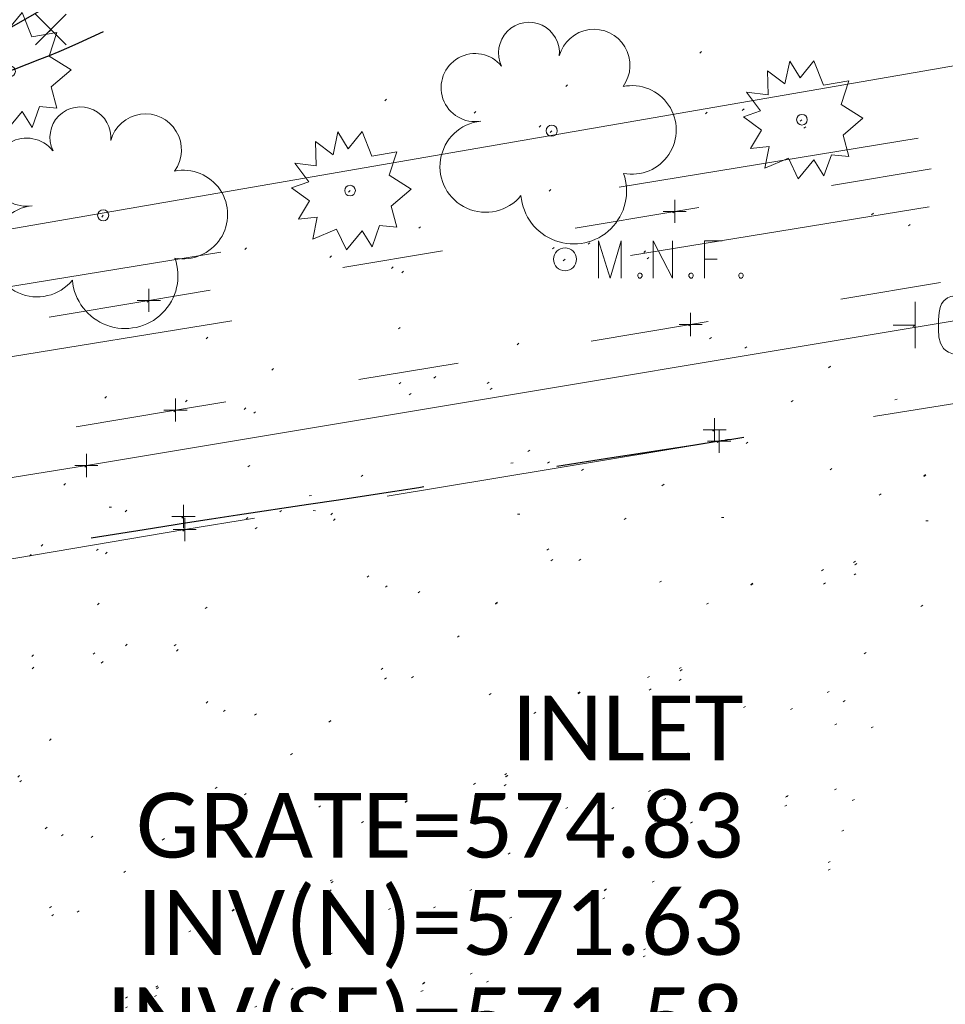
# Model space of a CAD drawing. Extents: x 413123 to 1465301, y 377724 to 504150.
# Tile 222 of 256: x 1463200 to 1463240, y 433865 to 433907. Entities that reach past the tile are written whole.
import ezdxf

# ---------------------------------------------------------------- set-up
doc = ezdxf.new("R2010")
doc.units = 0
doc.header["$MEASUREMENT"] = 0
for name, pattern in [('DGN Style 1', [8.732639, 0.01453, -8.718109]), ('DGN Style 3', [20.342255, 14.530182, -5.812073]), ('DGN Style 5', [10.171127, 4.359055, -5.812073]), ('gasex', [0]), ('ohcombex', [0])]:
    doc.linetypes.add(name, pattern=pattern)
for name, color, linetype, lineweight in [('DR_X_Storm_Sewer', 151, 'DGN Style 5', 0), ('DR_X_Text', 7, 'Continuous', 0), ('DT_X_Contour_Major', 132, 'DGN Style 3', 30), ('DT_X_Terrain_Ground_Line', 92, 'DGN Style 3', 13), ('PV_X_Curb', 120, 'DGN Style 1', 0), ('PV_X_EOP', 7, 'DGN Style 3', 0), ('PV_X_Walk', 120, 'DGN Style 5', 0), ('SV_X_Control_Cells_Found', 7, 'Continuous', 0), ('SV_X_Random_Point (Construction)', 7, 'Continuous', 0), ('UT_X_Gas', 40, 'gasex', 0), ('UT_X_Gas_Cells', 40, 'Continuous', 0), ('UT_X_Overhead_Combined', 30, 'ohcombex', 0), ('VG_X_Cells', 3, 'Continuous', 0)]:
    doc.layers.add(name, color=color, linetype=linetype, lineweight=lineweight)
doc.layers.add('SV_Observation (Construction)', color=97, linetype='DGN Style 1', lineweight=0, transparency=0.9)
doc.layers.add('SV_X_Shot_Marker (Construction)', color=40, linetype='Continuous', lineweight=0, transparency=0.5)
doc.styles.add('X_Straight-Normal LS 0.50', font='calibril.ttf', dxfattribs={"height": 0.14})

# ---------------------------------------------------------------- blocks, each defined once
blk = doc.blocks.new('SHRUB_49')
at = {"layer": 'VG_X_Cells', "color": 3, "linetype": 'Continuous', "lineweight": 0, "flags": 128}
blk.add_lwpolyline([(-0.0042, 0.0905), (0.026, 0.1273), (0.0467, 0.0746), (0.1013, 0.0836), (0.0844, 0.033), (0.1317, 0.0033), (0.0888, -0.0335), (0.1013, -0.0792), (0.0637, -0.0757), (0.0474, -0.1214), (0.026, -0.0868), (-0.0079, -0.1277), (-0.0293, -0.0833), (-0.0803, -0.1048), (-0.0707, -0.0577), (-0.1113, -0.0619), (-0.0877, -0.0224), (-0.1261, 0.006), (-0.0892, 0.0192), (-0.1195, 0.0593), (-0.0729, 0.0538), (-0.0744, 0.1058), (-0.0367, 0.0773), (-0.0264, 0.1266), (-0.0042, 0.0905)], dxfattribs=at)
at = {"layer": 'VG_X_Cells', "color": 3, "linetype": 'Continuous', "lineweight": 0}
blk.add_circle((0, 0), 0.0115, dxfattribs=at)
blk = doc.blocks.new('SHRUB_52')
at = {"layer": 'VG_X_Cells', "color": 3, "linetype": 'Continuous', "lineweight": 0, "flags": 128}
blk.add_lwpolyline([(-0.0042, 0.0905), (0.026, 0.1273), (0.0468, 0.0746), (0.1013, 0.0836), (0.0844, 0.033), (0.1317, 0.0033), (0.0888, -0.0335), (0.1013, -0.0792), (0.0637, -0.0757), (0.0474, -0.1214), (0.026, -0.0868), (-0.0079, -0.1277), (-0.0293, -0.0833), (-0.0803, -0.1048), (-0.0707, -0.0577), (-0.1113, -0.0619), (-0.0877, -0.0224), (-0.1261, 0.006), (-0.0892, 0.0192), (-0.1195, 0.0593), (-0.0729, 0.0538), (-0.0744, 0.1057), (-0.0367, 0.0773), (-0.0264, 0.1266), (-0.0042, 0.0905)], dxfattribs=at)
at = {"layer": 'VG_X_Cells', "color": 3, "linetype": 'Continuous', "lineweight": 0}
blk.add_circle((0, 0), 0.0115, dxfattribs=at)
blk = doc.blocks.new('TREE_10')
at = {"layer": 'VG_X_Cells', "color": 3, "linetype": 'Continuous', "lineweight": 0}
blk.add_circle((0, 0), 0.012, dxfattribs=at)
for centre, radius, start, end in [((-0.0492, 0.1684), 0.0658, 354.0047, 205.9741), ((0.0913, 0.1415), 0.0776, 323.83, 165.0376), ((-0.1655, 0.0932), 0.0735, 39.0625, 279.5412), ((0.173, 0.0018), 0.0957, 259.1453, 101.4596), ((-0.1427, -0.0774), 0.0987, 96.1722, 320.5737), ((0.0473, -0.1303), 0.1142, 184.9476, 19.4572)]:
    blk.add_arc(centre, radius, start, end, dxfattribs=at)
blk = doc.blocks.new('TREE_11')
at = {"layer": 'VG_X_Cells', "color": 3, "linetype": 'Continuous', "lineweight": 0}
blk.add_circle((0, 0), 0.012, dxfattribs=at)
for centre, radius, start, end in [((-0.0492, 0.1684), 0.0658, 354.0047, 205.9741), ((0.0913, 0.1415), 0.0776, 323.83, 165.0376), ((-0.1655, 0.0932), 0.0735, 39.0625, 279.5412), ((0.173, 0.0018), 0.0957, 259.1453, 101.4596), ((-0.1427, -0.0774), 0.0987, 96.1722, 320.5737), ((0.0473, -0.1303), 0.1142, 184.9476, 19.4572)]:
    blk.add_arc(centre, radius, start, end, dxfattribs=at)
blk = doc.blocks.new('SHRUB_53')
at = {"layer": 'VG_X_Cells', "color": 3, "linetype": 'Continuous', "lineweight": 0, "flags": 128}
blk.add_lwpolyline([(-0.0043, 0.0905), (0.026, 0.1273), (0.0467, 0.0746), (0.1013, 0.0836), (0.0844, 0.033), (0.1317, 0.0033), (0.0888, -0.0335), (0.1013, -0.0792), (0.0637, -0.0757), (0.0474, -0.1214), (0.026, -0.0868), (-0.0079, -0.1277), (-0.0293, -0.0833), (-0.0803, -0.1048), (-0.0707, -0.0577), (-0.1113, -0.0619), (-0.0877, -0.0224), (-0.1261, 0.006), (-0.0892, 0.0192), (-0.1195, 0.0593), (-0.0729, 0.0538), (-0.0744, 0.1058), (-0.0367, 0.0773), (-0.0264, 0.1266), (-0.0043, 0.0905)], dxfattribs=at)
at = {"layer": 'VG_X_Cells', "color": 3, "linetype": 'Continuous', "lineweight": 0}
blk.add_circle((0, 0), 0.0115, dxfattribs=at)
blk = doc.blocks.new('MNAIL')
at = {"layer": 'SV_X_Control_Cells_Found', "color": 7, "linetype": 'Continuous', "lineweight": 0, "flags": 128}
for points in [[(0.072, -0.0404), (0.072, 0.0396), (0.0974, -0.0404), (0.1216, 0.0396), (0.1216, -0.0404)], [(0.1905, -0.0404), (0.1905, 0.0396), (0.2319, -0.0404), (0.2319, 0.0396)], [(0.3393, 0.0396), (0.3013, 0.0396), (0.3013, -0.0404)], [(0.3013, 0.0005), (0.3283, 0.0005)], [(0.1602, -0.0297), (0.163, -0.0297), (0.1646, -0.031), (0.1663, -0.0335), (0.1663, -0.0367), (0.1646, -0.0392), (0.163, -0.0404), (0.1602, -0.0404), (0.1585, -0.0392), (0.1569, -0.0367), (0.1569, -0.0335), (0.1585, -0.031), (0.1602, -0.0297)], [(0.271, -0.0297), (0.2737, -0.0297), (0.2754, -0.031), (0.277, -0.0335), (0.277, -0.0367), (0.2754, -0.0392), (0.2737, -0.0404), (0.271, -0.0404), (0.2693, -0.0392), (0.2677, -0.0367), (0.2677, -0.0335), (0.2693, -0.031), (0.271, -0.0297)], [(0.3785, -0.0297), (0.3812, -0.0297), (0.3829, -0.031), (0.3845, -0.0335), (0.3845, -0.0367), (0.3829, -0.0392), (0.3812, -0.0404), (0.3785, -0.0404), (0.3768, -0.0392), (0.3751, -0.0367), (0.3751, -0.0335), (0.3768, -0.031), (0.3785, -0.0297)]]:
    blk.add_lwpolyline(points, dxfattribs=at)
at = {"layer": 'SV_X_Control_Cells_Found', "color": 7, "linetype": 'Continuous', "lineweight": 0}
blk.add_circle((0, 0), 0.0249, dxfattribs=at)
blk = doc.blocks.new('GMRK')
at = {"layer": 'UT_X_Gas_Cells', "color": 52, "linetype": 'Continuous', "lineweight": 0}
for p, q in [((0, -0.05), (0, 0.05)), ((0, 0), (-0.0476, 0))]:
    blk.add_line(p, q, dxfattribs=at)
at = {"layer": 'UT_X_Gas_Cells', "color": 52, "linetype": 'Continuous', "lineweight": 0, "flags": 128}
blk.add_lwpolyline([(0.1238, 0.0378), (0.1228, 0.0427), (0.1199, 0.0476), (0.115, 0.0526), (0.1081, 0.0585), (0.1032, 0.0604), (0.0992, 0.0614), (0.0933, 0.0624), (0.0815, 0.0624), (0.0766, 0.0614), (0.0736, 0.0604), (0.0697, 0.0585), (0.0618, 0.0526), (0.0569, 0.0457), (0.0539, 0.0378), (0.052, 0.027), (0.05, 0.0112), (0.05, -0.0094), (0.051, -0.0262), (0.0549, -0.039), (0.0608, -0.0508), (0.0658, -0.0547), (0.0717, -0.0586), (0.0825, -0.0626), (0.0933, -0.0626), (0.1041, -0.0606), (0.1081, -0.0586), (0.112, -0.0567), (0.116, -0.0527), (0.1199, -0.0468), (0.1238, -0.038), (0.1238, -0.0134), (0.1032, -0.0134)], dxfattribs=at)
blk = doc.blocks.new('SVPT_683')
at = {"layer": 'SV_X_Shot_Marker (Construction)', "transparency": 33554495}
for p, q in [((0, 0.025), (0, -0.025)), ((-0.025, 0), (0.025, 0))]:
    blk.add_line(p, q, dxfattribs=at)
blk.add_point((0, 0), dxfattribs=at)
blk = doc.blocks.new('SVPT_684')
at = {"layer": 'SV_X_Shot_Marker (Construction)', "transparency": 33554495}
for p, q in [((0, 0.025), (0, -0.025)), ((-0.025, 0), (0.025, 0))]:
    blk.add_line(p, q, dxfattribs=at)
blk.add_point((0, 0), dxfattribs=at)
blk = doc.blocks.new('SVPT_685')
at = {"layer": 'SV_X_Shot_Marker (Construction)', "transparency": 33554495}
for p, q in [((0, 0.025), (0, -0.025)), ((-0.025, 0), (0.025, 0))]:
    blk.add_line(p, q, dxfattribs=at)
blk.add_point((0, 0), dxfattribs=at)
blk = doc.blocks.new('SVPT_686')
at = {"layer": 'SV_X_Shot_Marker (Construction)', "transparency": 33554495}
for p, q in [((0, 0.025), (0, -0.025)), ((-0.025, 0), (0.025, 0))]:
    blk.add_line(p, q, dxfattribs=at)
blk.add_point((0, 0), dxfattribs=at)
blk = doc.blocks.new('X_137')
at = {"layer": 'SV_X_Random_Point (Construction)', "color": 7, "linetype": 'Continuous', "lineweight": 0, "transparency": 33554559}
for p, q in [((-0.0333, -0.0334), (0.0333, 0.0334)), ((-0.0333, 0.0334), (0.0333, -0.0334))]:
    blk.add_line(p, q, dxfattribs=at)
blk = doc.blocks.new('SVPT_688')
at = {"layer": 'SV_X_Shot_Marker (Construction)', "transparency": 33554495}
for p, q in [((0, 0.025), (0, -0.025)), ((-0.025, 0), (0.025, 0))]:
    blk.add_line(p, q, dxfattribs=at)
blk.add_point((0, 0), dxfattribs=at)
blk = doc.blocks.new('SVPT_689')
at = {"layer": 'SV_X_Shot_Marker (Construction)', "transparency": 33554495}
for p, q in [((0, 0.025), (0, -0.025)), ((-0.025, 0), (0.025, 0))]:
    blk.add_line(p, q, dxfattribs=at)
blk.add_point((0, 0), dxfattribs=at)
blk = doc.blocks.new('SVPT_690')
at = {"layer": 'SV_X_Shot_Marker (Construction)', "transparency": 33554495}
for p, q in [((0, 0.025), (0, -0.025)), ((-0.025, 0), (0.025, 0))]:
    blk.add_line(p, q, dxfattribs=at)
blk.add_point((0, 0), dxfattribs=at)
blk = doc.blocks.new('SVPT_691')
at = {"layer": 'SV_X_Shot_Marker (Construction)', "transparency": 33554495}
for p, q in [((0, 0.025), (0, -0.025)), ((-0.025, 0), (0.025, 0))]:
    blk.add_line(p, q, dxfattribs=at)
blk.add_point((0, 0), dxfattribs=at)
blk = doc.blocks.new('SVPT_692')
at = {"layer": 'SV_X_Shot_Marker (Construction)', "transparency": 33554495}
for p, q in [((0, 0.025), (0, -0.025)), ((-0.025, 0), (0.025, 0))]:
    blk.add_line(p, q, dxfattribs=at)
blk.add_point((0, 0), dxfattribs=at)
blk = doc.blocks.new('*U5554', base_point=(1463158.719, 433438.251, 579.585))
at = {"layer": 'DT_X_Contour_Major', "elevation": 575, "flags": 128}
for points in [[(1463194.683, 433912.768), (1463189.8, 433905.985), (1463188.873, 433904.703), (1463188.183, 433903.763), (1463187.73, 433903.167), (1463187.515, 433902.913), (1463187.063, 433902.53), (1463185.943, 433901.907), (1463185.725, 433901.786), (1463185.552, 433901.688), (1463185.424, 433901.614), (1463185.34, 433901.563), (1463185.178, 433901.46), (1463185.115, 433901.42), (1463185.047, 433901.377), (1463184.976, 433901.33), (1463184.901, 433901.281), (1463184.695, 433901.144), (1463184.613, 433901.09), (1463184.523, 433901.031), (1463184.425, 433900.967), (1463184.318, 433900.898), (1463184.022, 433900.706), (1463183.878, 433900.615), (1463183.669, 433900.485), (1463183.394, 433900.316), (1463183.054, 433900.109), (1463182.058, 433899.504), (1463181.631, 433899.239), (1463181.095, 433898.897), (1463180.451, 433898.479), (1463179.699, 433897.983), (1463177.549, 433896.559), (1463176.722, 433896.027), (1463175.85, 433895.497), (1463174.935, 433894.969), (1463173.977, 433894.445), (1463171.363, 433893.049), (1463170.502, 433892.589), (1463169.879, 433892.257), (1463169.494, 433892.051), (1463169.346, 433891.972), (1463169.245, 433891.918), (1463169.217, 433891.903), (1463169.213, 433891.901), (1463169.212, 433891.9), (1463165.274, 433889.225), (1463164.536, 433888.724), (1463164.009, 433888.366), (1463163.694, 433888.151), (1463163.591, 433888.08), (1463163.601, 433888.081), (1463164.582, 433887.45), (1463164.902, 433887.284), (1463165.44, 433887.056), (1463166.196, 433886.766), (1463167.171, 433886.414), (1463170.062, 433885.393), (1463171.688, 433884.819), (1463172.095, 433884.675), (1463172.231, 433884.627), (1463172.232, 433884.626), (1463172.239, 433884.624), (1463172.293, 433884.607), (1463172.34, 433884.592), (1463172.482, 433884.548), (1463172.535, 433884.533), (1463172.587, 433884.522), (1463172.636, 433884.515), (1463172.685, 433884.511), (1463172.909, 433884.504), (1463178.975, 433883.537), (1463180.144, 433883.33), (1463181.05, 433883.124), (1463181.695, 433882.918), (1463182.077, 433882.713), (1463183.249, 433881.756), (1463189.39, 433882.676), (1463190.717, 433882.875), (1463192.065, 433883.079), (1463193.434, 433883.287), (1463194.825, 433883.499), (1463198.561, 433884.072), (1463199.895, 433884.277), (1463201.095, 433884.462), (1463202.161, 433884.628), (1463203.092, 433884.775), (1463205.398, 433885.14), (1463206.298, 433885.281), (1463207.27, 433885.432), (1463208.313, 433885.592), (1463209.428, 433885.761), (1463212.496, 433886.224), (1463213.792, 433886.421), (1463215.379, 433886.663), (1463217.258, 433886.952), (1463219.427, 433887.287), (1463225.599, 433888.241), (1463229.095, 433888.782), (1463230.325, 433888.972), (1463230.497, 433888.998), (1463230.527, 433889.003), (1463230.546, 433889.006), (1463230.552, 433889.006), (1463230.552, 433889.006), (1463230.566, 433889.008), (1463230.608, 433889.014), (1463230.776, 433889.039), (1463231.298, 433889.115)], [(1463201.15, 433907.685), (1463196.914, 433905.242), (1463196.192, 433904.794), (1463195.844, 433904.495), (1463195.867, 433904.346), (1463196.263, 433904.347), (1463197.817, 433904.549), (1463198.378, 433904.635), (1463198.896, 433904.742), (1463199.372, 433904.87), (1463199.805, 433905.018), (1463200.903, 433905.442), (1463201.316, 433905.606), (1463201.735, 433905.78), (1463202.159, 433905.964), (1463202.587, 433906.157), (1463204.595, 433907.084)]]:
    blk.add_lwpolyline(points, dxfattribs=at)

msp = doc.modelspace()

# ---------------------------------------------------------------- linework, layer by layer
at = {"layer": 'DR_X_Storm_Sewer', "ltscale": 3}
for p, q in [((1462954.891, 433855.627, 574.293), (1463284.75, 433909.542, 574.293)), ((1462955.375, 433852.667, 574.293), (1463285.234, 433906.581, 574.293))]:
    msp.add_line(p, q, dxfattribs=at)
at = {"layer": 'PV_X_Curb'}
msp.add_polyline3d([(1463275.898, 433897.141, 575.509), (1463251.184, 433892.935, 575.311), (1463249.764, 433892.632, 575.652), (1463246.614, 433892.207, 575.655), (1463230.037, 433889.443, 575.469), (1463207.101, 433885.694, 575.233), (1463191.969, 433883.192, 575.097), (1463176.22, 433880.598, 574.922), (1463174.75, 433880.348, 574.727), (1463174.669, 433880.279, 574.695)], dxfattribs=at)
at = {"layer": 'PV_X_EOP'}
msp.add_polyline3d([(1463298.893, 433900.423, 575.658), (1463280.282, 433897.28, 575.537), (1463251.246, 433892.326, 575.243), (1463230.234, 433888.943, 574.987), (1463207.152, 433885.131, 574.765), (1463192.228, 433882.603, 574.629), (1463174.948, 433879.75, 574.481), (1463145.192, 433874.703, 574.31), (1463133.356, 433872.69, 574.128), (1463104.551, 433868, 573.988), (1463079.177, 433863.83, 573.874), (1463059.034, 433860.454, 573.805), (1463053.969, 433859.662, 573.819), (1463043.645, 433858.266, 573.726), (1463017.525, 433854.939, 573.556), (1463006.923, 433853.657, 573.488), (1462978.974, 433850.159, 573.352), (1462959.534, 433847.71, 573.299), (1462941.84, 433845.462, 573.346), (1462941.979, 433844.712, 573.349)], dxfattribs=at)
msp.add_open_spline([(1463200.223, 433911.61, 575.183), (1463196.219, 433908.212, 575.138), (1463192.215, 433904.813, 575.093), (1463188.211, 433901.414, 575.049), (1463184.821, 433904.707, 574.905), (1463181.431, 433907.999, 574.761), (1463178.04, 433911.291, 574.617), (1463177.394, 433911.919, 574.59), (1463174.311, 433912.407, 574.387), (1463168.942, 433907.062, 574.64), (1463168.531, 433898.23, 574.796), (1463169.043, 433891.969, 574.998), (1463169.785, 433889.106, 575.088)], degree=3, knots=[0, 0, 0, 0, 0.333333, 0.333333, 0.333333, 0.666667, 0.666667, 0.666667, 0.695062, 0.770698, 0.897309, 1, 1, 1, 1], dxfattribs=at)
at = {"layer": 'PV_X_Walk'}
for points in [[(1463297.469, 433910.107, 576.373), (1463273.86, 433906.546, 576.239), (1463249.423, 433902.376, 576.077), (1463228.312, 433898.875, 575.772), (1463205.604, 433895.029, 575.491), (1463190.702, 433892.542, 575.324), (1463169.842, 433889.116, 575.088), (1463145.4, 433885.065, 574.742), (1463128.421, 433882.13, 574.813), (1463102.075, 433877.698, 574.312), (1463076.714, 433873.354, 574.25), (1463050.153, 433868.789, 574.467), (1463045.581, 433876.025, 574.684), (1463041.061, 433875.281, 574.635), (1463013.957, 433870.969, 574.339)], [(1463246.622, 433892.17, 575.655), (1463249.823, 433897.48, 575.771), (1463229.002, 433893.989, 575.515), (1463206.758, 433890.293, 575.327), (1463191.189, 433887.655, 575.14), (1463172.349, 433884.408, 574.996), (1463174.478, 433881.391, 575.018), (1463174.669, 433880.279, 574.695)]]:
    msp.add_polyline3d(points, dxfattribs=at)
at = {"layer": 'SV_Observation (Construction)', "transparency": 33554434}
for p, q in [((1463295.129, 433919.435, 576.336), (1463144.66, 433828.08, 574.66)), ((1463269.448, 433916.13, 576.175), (1463144.66, 433828.08, 574.66)), ((1463302.763, 433915.964, 576.354), (1463144.66, 433828.08, 574.66)), ((1463244.627, 433914.86, 575.578), (1463144.66, 433828.08, 574.66)), ((1463235.275, 433914.77, 579.069), (1463144.66, 433828.08, 574.66)), ((1463259.667, 433914.154, 575.987), (1463144.66, 433828.08, 574.66)), ((1463247.517, 433913.823, 575.728), (1463144.66, 433828.08, 574.66)), ((1463235.968, 433911.732, 576.065), (1463144.66, 433828.08, 574.66)), ((1463230.03, 433910.458, 575.657), (1463144.66, 433828.08, 574.66)), ((1463221.906, 433910.141, 575.409), (1463144.66, 433828.08, 574.66)), ((1463297.469, 433910.107, 576.373), (1463144.66, 433828.08, 574.66)), ((1463225.955, 433909.43, 575.294), (1463144.66, 433828.08, 574.66)), ((1463236.327, 433908.991, 579.017), (1463144.66, 433828.08, 574.66)), ((1463284.992, 433908.061, 576.315), (1463144.66, 433828.08, 574.66)), ((1463201.375, 433906.731, 574.956), (1463144.66, 433828.08, 574.66)), ((1463273.86, 433906.546, 576.239), (1463144.66, 433828.08, 574.66)), ((1463273.858, 433906.543, 576.241), (1463144.66, 433828.08, 574.66)), ((1463298.249, 433905.774, 576.211), (1463144.66, 433828.08, 574.66)), ((1463243.895, 433904.158, 575.945), (1463144.66, 433828.08, 574.66)), ((1463282.118, 433903.087, 576.203), (1463144.66, 433828.08, 574.66)), ((1463299.099, 433902.913, 576.348), (1463144.66, 433828.08, 574.66)), ((1463233.808, 433902.835, 575.879), (1463144.66, 433828.08, 574.66)), ((1463249.429, 433902.398, 576.075), (1463144.66, 433828.08, 574.66)), ((1463249.423, 433902.376, 576.077), (1463144.66, 433828.08, 574.66)), ((1463223.004, 433902.356, 575.892), (1463144.66, 433828.08, 574.66)), ((1463274.998, 433901.444, 576.011), (1463144.66, 433828.08, 574.66)), ((1463298.806, 433900.935, 576.124), (1463144.66, 433828.08, 574.66)), ((1463298.893, 433900.423, 575.658), (1463144.66, 433828.08, 574.66)), ((1463214.294, 433899.772, 575.506), (1463144.66, 433828.08, 574.66)), ((1463273.541, 433899.516, 575.794), (1463144.66, 433828.08, 574.66)), ((1463228.312, 433898.875, 575.772), (1463144.66, 433828.08, 574.66)), ((1463203.634, 433898.704, 575.519), (1463144.66, 433828.08, 574.66)), ((1463280.256, 433897.853, 575.956), (1463144.66, 433828.08, 574.66)), ((1463280.242, 433897.81, 575.954), (1463144.66, 433828.08, 574.66)), ((1463249.823, 433897.48, 575.771), (1463144.66, 433828.08, 574.66)), ((1463280.282, 433897.28, 575.537), (1463144.66, 433828.08, 574.66)), ((1463275.898, 433897.141, 575.509), (1463144.66, 433828.08, 574.66)), ((1463283.46, 433897, 575.447), (1463144.66, 433828.08, 574.66)), ((1463223.576, 433896.804, 575.669), (1463144.66, 433828.08, 574.66)), ((1463252.124, 433896.105, 575.612), (1463144.66, 433828.08, 574.66)), ((1463205.604, 433895.029, 575.491), (1463144.66, 433828.08, 574.66)), ((1463229.002, 433893.989, 575.515), (1463144.66, 433828.08, 574.66)), ((1463238.699, 433893.965, 575.415), (1463144.66, 433828.08, 574.66)), ((1463251.184, 433892.935, 575.311), (1463144.66, 433828.08, 574.66)), ((1463249.764, 433892.632, 575.652), (1463144.66, 433828.08, 574.66)), ((1463251.246, 433892.326, 575.243), (1463144.66, 433828.08, 574.66)), ((1463246.614, 433892.207, 575.655), (1463144.66, 433828.08, 574.66)), ((1463246.622, 433892.17, 575.655), (1463144.66, 433828.08, 574.66)), ((1463206.758, 433890.293, 575.327), (1463144.66, 433828.08, 574.66)), ((1463230.037, 433889.443, 575.469), (1463144.66, 433828.08, 574.66)), ((1463230.234, 433888.943, 574.987), (1463144.66, 433828.08, 574.66)), ((1463202.908, 433887.901, 575.257), (1463144.66, 433828.08, 574.66)), ((1463124.537, 433887.419, 574.534), (1463476.482, 433881.547, 578.84)), ((1463207.101, 433885.694, 575.233), (1463144.66, 433828.08, 574.66)), ((1463207.152, 433885.131, 574.765), (1463144.66, 433828.08, 574.66))]:
    msp.add_line(p, q, dxfattribs=at)
at = {"layer": 'UT_X_Gas'}
msp.add_polyline3d([(1463009.06, 433854.762, 573.896), (1463023.742, 433858.565, 574.206), (1463044.054, 433863.335, 574.441), (1463048.888, 433864.287, 574.458), (1463058.01, 433866.094, 574.352), (1463077.38, 433869.038, 574.168), (1463103.817, 433872.519, 574.26), (1463126.044, 433875.932, 574.509), (1463131.957, 433876.287, 574.586), (1463147.391, 433878.786, 574.642), (1463173.897, 433883.22, 575.02), (1463202.908, 433887.901, 575.257), (1463252.124, 433896.105, 575.612), (1463273.541, 433899.516, 575.794), (1463299.099, 433902.913, 576.348), (1463305.346, 433905.012, 576.497)], dxfattribs=at)
at = {"layer": 'UT_X_Overhead_Combined', "extrusion": (-0.002484, 0.001393, 0.999996), "elevation": -2455.058, "flags": 128}
msp.add_lwpolyline([(1463123.902, 433889.37), (1463210.891, 433840.593)], dxfattribs=at)
at = {"layer": 'UT_X_Overhead_Combined'}
msp.add_polyline3d([(1462576.416, 433794.042, 571.873), (1462719.275, 433817.741, 577.477), (1462830.053, 433834.644, 573.097), (1463007.851, 433865.541, 574.322), (1463126.987, 433885.531, 574.771), (1463302.763, 433915.964, 576.354)], dxfattribs=at)

# ---------------------------------------------------------------- block references
at = {"layer": 'DT_X_Terrain_Ground_Line'}
msp.add_blockref('*U5554', (1463158.719, 433438.251, 579.585), dxfattribs=at)
at = {"layer": 'SV_X_Control_Cells_Found', "color": 7, "linetype": 'Continuous', "lineweight": 0, "xscale": 20, "yscale": 20, "zscale": 20}
msp.add_blockref('MNAIL', (1463223.576, 433896.804, 575.669), dxfattribs=at)
at = {"layer": 'SV_X_Random_Point (Construction)', "color": 7, "linetype": 'Continuous', "lineweight": 0, "transparency": 33554559, "xscale": 20, "yscale": 20, "zscale": 20}
msp.add_blockref('X_137', (1463201.375, 433906.731, 574.956), dxfattribs=at)
at = {"layer": 'SV_X_Shot_Marker (Construction)', "transparency": 33554495, "xscale": 20, "yscale": 20, "zscale": 20}
for name, p in [('SVPT_686', (1463228.312, 433898.875, 575.772)), ('SVPT_688', (1463205.604, 433895.029, 575.491)), ('SVPT_685', (1463229.002, 433893.989, 575.515)), ('SVPT_689', (1463206.758, 433890.293, 575.327)), ('SVPT_684', (1463230.037, 433889.443, 575.469)), ('SVPT_683', (1463230.234, 433888.943, 574.987)), ('SVPT_690', (1463202.908, 433887.901, 575.257)), ('SVPT_691', (1463207.101, 433885.694, 575.233)), ('SVPT_692', (1463207.152, 433885.131, 574.765))]:
    msp.add_blockref(name, p, dxfattribs=at)
at = {"layer": 'UT_X_Gas_Cells', "color": 52, "linetype": 'Continuous', "lineweight": 0, "xscale": 20, "yscale": 20, "zscale": 20}
msp.add_blockref('GMRK', (1463238.699, 433893.965, 575.415), dxfattribs=at)
at = {"layer": 'VG_X_Cells', "color": 3, "linetype": 'Continuous', "lineweight": 0, "xscale": 20, "yscale": 20, "zscale": 20}
for name, p in [('SHRUB_53', (1463199.612, 433904.922, 575.161)), ('TREE_10', (1463223.004, 433902.356, 575.892)), ('SHRUB_49', (1463233.808, 433902.835, 575.879)), ('TREE_11', (1463203.634, 433898.704, 575.519)), ('SHRUB_52', (1463214.294, 433899.772, 575.506))]:
    msp.add_blockref(name, p, dxfattribs=at)

# ---------------------------------------------------------------- texts
at = {"layer": 'DR_X_Text', "insert": (1463231.29, 433877.96), "char_height": 2.79999, "attachment_point": 3, "line_spacing_factor": 0.9, "style": 'X_Straight-Normal LS 0.50'}
msp.add_mtext('INLET\\PGRATE=574.83\\PINV(N)=571.63\\PINV(SE)=571.58', dxfattribs=at)

doc.saveas('drawing.dxf')
